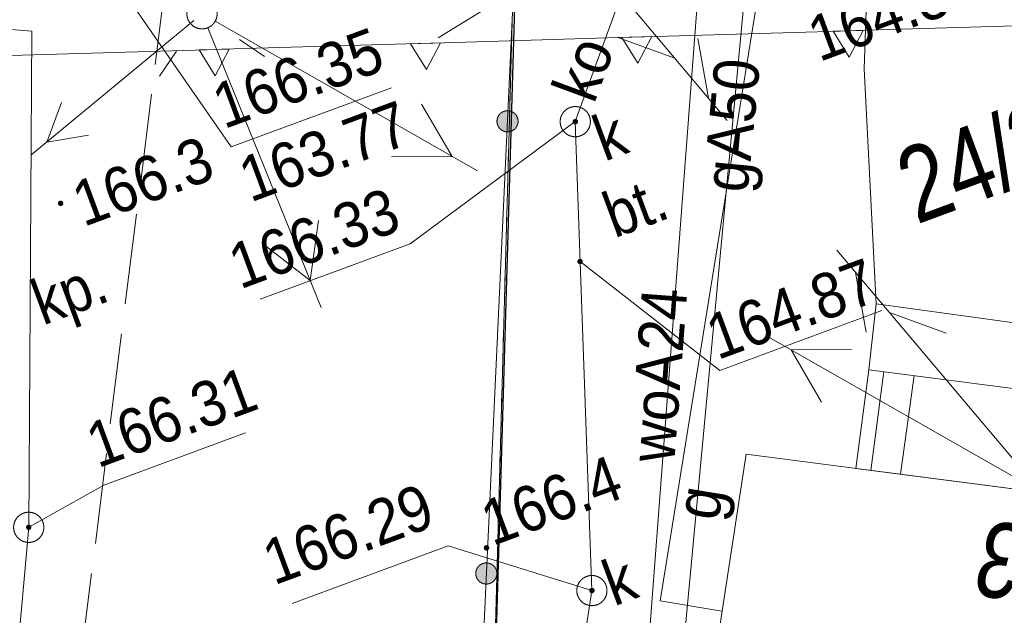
# Model space of a CAD drawing. Header units: millimetres. Extents: x -1155795 to 240441, y -422828 to 463730.
# Tile 10 of 66: x -47931 to -31629, y -40649 to -30780. Entities that reach past the tile are written whole.
import ezdxf
from ezdxf.xclip import XClip

# ---------------------------------------------------------------- set-up
doc = ezdxf.new("R2010")
doc.units = ezdxf.units.MM
doc.header["$MEASUREMENT"] = 0
doc.header["$XCLIPFRAME"] = 0
doc.linetypes.add('Dashed 1_500', pattern=[1000, 500, -500])
for name, color, linetype in [('00 PZT MAPA', 7, 'Continuous'), ('Sycow_7_KTOK - Ogrodzenie trwałe', 7, 'Continuous'), ('Sycow_7_punkt wysokościowy naturalny', 7, 'Continuous')]:
    doc.layers.add(name, color=color, linetype=linetype)
doc.layers.add('0_Nr_pióra__99', color=7, linetype='Continuous', lineweight=0, true_color=0xaad2ff)
for name, color, linetype, lineweight in [('Nowe_0_Nr_pióra__27', 7, 'Continuous', 25), ('Sycow_7_211-numer działki ewidencyjnej_Nr_pióra__7', 7, 'Continuous', 18), ('Sycow_7_218-kontur użytku gruntowego_Nr_pióra__3', 3, 'Continuous', 18), ('Sycow_7_219-działka ewidencyjna_Nr_pióra__7', 7, 'Continuous', 18), ('Sycow_7_238-Punkt adresowy budynku_Nr_pióra__7', 7, 'Continuous', 18), ('Sycow_7_312-budynek ewidencyjny_Nr_pióra__7', 7, 'Continuous', 18), ('Sycow_7_312-oznaczenie budynku ewidencyjnego-Atr124_Nr_pióra__7', 7, 'Continuous', 18), ('Sycow_7_352-schody_Nr_pióra__7', 7, 'Continuous', 18), ('Sycow_7_@Wywiad_Nr_pióra__7', 7, 'Continuous', 18), ('Sycow_7_krawężnik (linia)_Nr_pióra__7', 7, 'Continuous', 18), ('Sycow_7_KTOK - Ogrodzenie trwałe_Nr_pióra__7', 7, 'Continuous', 18), ('Sycow_7_KTPL - Plac_Nr_pióra__7', 7, 'Continuous', 18), ('Sycow_7_przewód gazowy (linia)-Atr1_Nr_pióra__7', 7, 'Continuous', 18), ('Sycow_7_przewód gazowy (linia)_Nr_pióra__40', 40, 'Continuous', 18), ('Sycow_7_przewód kanalizacyjny (linia)-Atr1_Nr_pióra__34', 34, 'Continuous', 18), ('Sycow_7_przewód kanalizacyjny (linia)_Nr_pióra__34', 34, 'Continuous', 18), ('Sycow_7_przewód wodociągowy (linia)-Atr1_Nr_pióra__5', 5, 'Continuous', 18), ('Sycow_7_przewód wodociągowy (linia)_Nr_pióra__5', 5, 'Continuous', 18), ('Sycow_7_punkt o określonej wysokości (sieć kanalizacyjna)-Atr2_Nr_pióra__34', 34, 'Continuous', 18), ('Sycow_7_punkt o określonej wysokości (sieć kanalizacyjna)-Atr2_Nr_pióra__7', 7, 'Continuous', 18), ('Sycow_7_punkt o określonej wysokości (sieć kanalizacyjna)-Atr3_Nr_pióra__34', 34, 'Continuous', 18), ('Sycow_7_punkt o określonej wysokości (sieć kanalizacyjna)_Nr_pióra__34', 34, 'Continuous', 18), ('Sycow_7_punkt wysokościowy naturalny-Atr2_Nr_pióra__7', 7, 'Continuous', 18), ('Sycow_7_PZT_NLZ - Nieprzekraczalna linia zabudowy_Nr_pióra__7', 7, 'Continuous', 18), ('Sycow_7_studzienka okrągła - przewód kanalizacyjny (punkt)-Atr17_Nr_pióra__34', 34, 'Continuous', 18), ('Sycow_7_studzienka okrągła - przewód kanalizacyjny (punkt)_Nr_pióra__34', 34, 'Continuous', 18), ('Sycow_7_SUPE04 - Przewód elektroenergetyczny niskiego napięcia_Nr_pióra__1', 1, 'Continuous', 18), ('Sycow_7_SUPT01 - Przewód telekomunikacyjny napowietrzny_Nr_pióra__30', 30, 'Continuous', 18), ('Sycow_7_SUSM01 - Latarnia_Nr_pióra__7', 7, 'Continuous', 18)]:
    doc.layers.add(name, color=color, linetype=linetype, lineweight=lineweight)
doc.styles.add('STYL_AUTOMATYCZNY_11', font='txt', dxfattribs={"width": 0.79})
doc.styles.add('STYL_AUTOMATYCZNY_5', font='txt', dxfattribs={"width": 0.9})
doc.styles.add('STYL_AUTOMATYCZNY_6', font='txt', dxfattribs={"width": 0.87})
doc.styles.add('STYL_AUTOMATYCZNY_8', font='txt', dxfattribs={"width": 0.903})
doc.styles.add('STYL_AUTOMATYCZNY_9', font='txt', dxfattribs={"width": 0.79})

# ---------------------------------------------------------------- blocks, each defined once
blk = doc.blocks.new('Rysunek_1_7', base_point=(14567, -19307))
at = {"layer": 'Sycow_7_KTOK - Ogrodzenie trwałe', "linetype": 'Continuous', "lineweight": 0, "true_color": 0x000000}
for points in [[(-39690, -32403, 1), (-40018, -32525, 1)], [(-40040, -39895, 1), (-40369, -40016, 1)]]:
    blk.add_hatch(color=178, dxfattribs=at).paths.add_polyline_path(points)
at = {"layer": 'Sycow_7_punkt o określonej wysokości (sieć kanalizacyjna)_Nr_pióra__34', "linetype": 'Continuous', "lineweight": 18}
for points in [[(-38689, -32455, 1), (-38774, -32486, 1)], [(-38610, -34771, 1), (-38694, -34803, 1)], [(-47739, -39175, 1), (-47823, -39206, 1)], [(-38415, -40223, 1), (-38499, -40254, 1)]]:
    blk.add_hatch(color=34, dxfattribs=at).paths.add_polyline_path(points)
at = {"layer": 'Sycow_7_punkt wysokościowy naturalny', "linetype": 'Continuous', "lineweight": 0, "true_color": 0x000000}
for points in [[(-47210, -33808, 1), (-47294, -33839, 1)], [(-40159, -39515, 1), (-40244, -39546, 1)]]:
    blk.add_hatch(color=178, dxfattribs=at).paths.add_polyline_path(points)
at = {"layer": 'Sycow_7_218-kontur użytku gruntowego_Nr_pióra__3', "color": 3, "linetype": 'Continuous', "lineweight": 18}
for p, q in [((-39781, -30928), (-39795, -31427)), ((-39795, -31427), (-39781, -30928)), ((-39809, -31927), (-39823, -32427)), ((-39823, -32427), (-39809, -31927)), ((-39836, -32927), (-39850, -33427)), ((-39850, -33427), (-39836, -32927)), ((-39864, -33927), (-39877, -34426)), ((-39877, -34426), (-39864, -33927)), ((-39891, -34926), (-39905, -35426)), ((-39905, -35426), (-39891, -34926)), ((-39919, -35926), (-39932, -36426)), ((-39932, -36426), (-39919, -35926)), ((-39946, -36925), (-39960, -37425)), ((-39960, -37425), (-39946, -36925)), ((-39973, -37925), (-39987, -38425)), ((-39987, -38425), (-39973, -37925)), ((-40001, -38925), (-40015, -39424)), ((-40015, -39424), (-40001, -38925)), ((-40028, -39924), (-40042, -40424)), ((-40042, -40424), (-40028, -39924))]:
    blk.add_line(p, q, dxfattribs=at)
at = {"layer": 'Sycow_7_219-działka ewidencyjna_Nr_pióra__7', "color": 7, "linetype": 'Continuous', "lineweight": 18}
blk.add_line((-40782, -67395), (-39727, -28947), dxfattribs=at)
at = {"layer": 'Sycow_7_312-budynek ewidencyjny_Nr_pióra__7', "color": 7, "linetype": 'Continuous', "lineweight": 18}
for p, q in [((-36992, -45060), (-35902, -37981)), ((-35902, -37981), (-27097, -39125))]:
    blk.add_line(p, q, dxfattribs=at)
at = {"layer": 'Sycow_7_352-schody_Nr_pióra__7', "color": 7, "linetype": 'Continuous', "lineweight": 18}
for p, q in [((-33841, -38248), (-33621, -36611)), ((-33345, -38312), (-33124, -36676))]:
    blk.add_line(p, q, dxfattribs=at)
at = {"layer": 'Sycow_7_352-schody_Nr_pióra__7', "color": 7, "linetype": 'Continuous', "lineweight": 18, "flags": 128}
blk.add_lwpolyline([(-30803, -36978), (-33873, -36579), (-34088, -38215), (-31018, -38614)], close=True, dxfattribs=at)
blk.add_lwpolyline([(-30803, -36978), (-33873, -36579), (-34088, -38215), (-31018, -38614)], close=True, dxfattribs=at)
at = {"layer": 'Sycow_7_krawężnik (linia)_Nr_pióra__7', "color": 7, "linetype": 'Continuous', "lineweight": 18, "flags": 128}
for points in [[(-33753, -35490), (-33948, -31595), (-33850, -28682)], [(-27903, -45299), (-27106, -45409), (-26188, -38671), (-29898, -38125), (-29653, -36051), (-33753, -35490), (-33873, -36579)]]:
    blk.add_lwpolyline(points, dxfattribs=at)
at = {"layer": 'Sycow_7_KTOK - Ogrodzenie trwałe_Nr_pióra__7', "color": 7, "linetype": 'Continuous', "lineweight": 18}
blk.add_line((-39686, -28872), (-40548, -47293), dxfattribs=at)
for centre in [(-39854, -32464), (-40205, -39956)]:
    blk.add_circle(centre, 175, dxfattribs=at)
at = {"layer": 'Sycow_7_KTPL - Plac_Nr_pióra__7', "color": 7, "linetype": 'Continuous', "lineweight": 18}
for p, q in [((-45499, -30032), (-45685, -31521)), ((-45747, -32017), (-45933, -33505)), ((-45995, -34001), (-46182, -35490)), ((-46244, -35986), (-46430, -37474)), ((-46492, -37970), (-46678, -39459)), ((-46741, -39955), (-46927, -41443))]:
    blk.add_line(p, q, dxfattribs=at)
at = {"layer": 'Sycow_7_przewód gazowy (linia)_Nr_pióra__40', "color": 40, "linetype": 'Continuous', "lineweight": 18, "flags": 128}
for points in [[(-34886, -25288), (-37328, -40407), (-36304, -40582)], [(-35625, -27151), (-36947, -41236), (-36416, -41317)]]:
    blk.add_lwpolyline(points, dxfattribs=at)
at = {"layer": 'Sycow_7_przewód kanalizacyjny (linia)_Nr_pióra__34', "color": 34, "linetype": 'Continuous', "lineweight": 18, "flags": 128}
for points in [[(-38881, -43040), (-38457, -40239), (-38732, -32470), (-35682, -24090)], [(-50318, -41698), (-47985, -41463), (-47781, -39191), (-47732, -30972), (-49721, -30813), (-53298, -30570)]]:
    blk.add_lwpolyline(points, dxfattribs=at)
at = {"layer": 'Sycow_7_przewód wodociągowy (linia)_Nr_pióra__5', "color": 5, "linetype": 'Continuous', "lineweight": 18, "flags": 128}
blk.add_lwpolyline([(-36529, -28051), (-37566, -41753), (-36494, -41826)], dxfattribs=at)
at = {"layer": 'Sycow_7_punkt o określonej wysokości (sieć kanalizacyjna)-Atr2_Nr_pióra__7', "color": 7, "linetype": 'Continuous', "lineweight": 18, "flags": 128}
for points in [[(-46771, -29507), (-44428, -32889), (-41777, -31907)], [(-38732, -32470), (-41464, -34493), (-43947, -35412)], [(-38652, -34787), (-36340, -36591), (-33659, -35599)], [(-47781, -39191), (-46535, -38495), (-44193, -37628)], [(-38457, -40239), (-40836, -39496), (-43422, -40453)]]:
    blk.add_lwpolyline(points, dxfattribs=at)
at = {"layer": 'Sycow_7_PZT_NLZ - Nieprzekraczalna linia zabudowy_Nr_pióra__7', "color": 7, "linetype": 'Continuous', "lineweight": 18}
for p, q in [((-37588, -31064), (-34339, -30969)), ((-34339, -30969), (-34089, -30961)), ((-34089, -30961), (-30841, -30866)), ((-41086, -31167), (-37838, -31072)), ((-37838, -31072), (-37588, -31064)), ((-48083, -31373), (-44835, -31278)), ((-44835, -31278), (-44585, -31270)), ((-44585, -31270), (-41336, -31175)), ((-41336, -31175), (-41086, -31167))]:
    blk.add_line(p, q, dxfattribs=at)
at = {"layer": 'Sycow_7_PZT_NLZ - Nieprzekraczalna linia zabudowy_Nr_pióra__7', "color": 7, "linetype": 'Continuous', "lineweight": 18, "flags": 128}
for points in [[(-34464, -30972), (-33964, -30958), (-34199, -31399)], [(-37963, -31075), (-37463, -31061), (-37697, -31502)], [(-44960, -31281), (-44460, -31267), (-44694, -31708)], [(-41461, -31178), (-40961, -31164), (-41196, -31605)]]:
    blk.add_lwpolyline(points, close=True, dxfattribs=at)
at = {"layer": 'Sycow_7_studzienka okrągła - przewód kanalizacyjny (punkt)_Nr_pióra__34', "color": 34, "linetype": 'Continuous', "lineweight": 18}
for centre in [(-38732, -32470), (-47781, -39191), (-38457, -40239)]:
    blk.add_circle(centre, 250, dxfattribs=at)
at = {"layer": 'Sycow_7_SUPE04 - Przewód elektroenergetyczny niskiego napięcia_Nr_pióra__1', "color": 1, "linetype": 'Continuous', "lineweight": 18}
for p, q in [((-41000, -31079), (-40147, -30556)), ((-45047, -30795), (-47746, -33023)), ((-44695, -30807), (-40352, -33286)), ((-44818, -30915), (-42941, -35549)), ((-47240, -32151), (-47484, -32807)), ((-40773, -33046), (-41277, -32182)), ((-47484, -32807), (-46794, -32691)), ((-41773, -33051), (-40773, -33046)), ((-43123, -35101), (-42984, -34110)), ((-43911, -34486), (-43123, -35101)), ((-31235, -38490), (-35578, -36012)), ((-34157, -36247), (-35157, -36252)), ((-35157, -36252), (-34653, -37115))]:
    blk.add_line(p, q, dxfattribs=at)
at = {"layer": 'Sycow_7_SUPT01 - Przewód telekomunikacyjny napowietrzny_Nr_pióra__30', "color": 30, "linetype": 'Continuous', "lineweight": 18}
for p, q in [((-39438, -28625), (-36216, -32448)), ((-38026, -31076), (-37086, -31416)), ((-36528, -32078), (-36704, -31093)), ((-31179, -38423), (-34402, -34600)), ((-34090, -34970), (-33914, -35955)), ((-32591, -35972), (-33532, -35632))]:
    blk.add_line(p, q, dxfattribs=at)
at = {"layer": 'Sycow_7_SUSM01 - Latarnia_Nr_pióra__7', "color": 7, "linetype": 'Continuous', "lineweight": 18}
for p, q in [((-44293, -31107), (-43880, -31389)), ((-45618, -31714), (-45335, -31302))]:
    blk.add_line(p, q, dxfattribs=at)
blk.add_circle((-44912, -30683), 250, dxfattribs=at)
at = {"layer": 'Sycow_7_211-numer działki ewidencyjnej_Nr_pióra__7', "color": 7, "linetype": 'Continuous', "lineweight": 18, "insert": (-32957, -34516), "char_height": 1250, "attachment_point": 7, "rotation": 20.318, "style": 'STYL_AUTOMATYCZNY_9'}
blk.add_mtext('\\A1;{\\pql;\\fArial|b0|i0|c0|p0;\\W0.790000;24/2_24}', dxfattribs=at)
at = {"layer": 'Sycow_7_238-Punkt adresowy budynku_Nr_pióra__7', "color": 7, "linetype": 'Continuous', "lineweight": 18, "insert": (-31195, -39154), "char_height": 1250, "attachment_point": 8, "rotation": 172.845, "style": 'STYL_AUTOMATYCZNY_11'}
blk.add_mtext('\\A1;{\\pqc;\\fArial|b0|i1|c0|p0;\\W0.790000;13}', dxfattribs=at)
at = {"layer": 'Sycow_7_312-oznaczenie budynku ewidencyjnego-Atr124_Nr_pióra__7', "color": 7, "linetype": 'Continuous', "lineweight": 18, "insert": (-32182, -42671), "char_height": 1750, "attachment_point": 7, "rotation": 20.318, "style": 'STYL_AUTOMATYCZNY_8'}
blk.add_mtext('\\A1;{\\pql;\\fArial|b0|i0|c0|p0;\\W0.903000;m2}', dxfattribs=at)
at = {"layer": 'Sycow_7_@Wywiad_Nr_pióra__7', "color": 7, "linetype": 'Continuous', "lineweight": 18, "insert": (-38211, -34056), "char_height": 750, "attachment_point": 4, "rotation": 20.318, "style": 'STYL_AUTOMATYCZNY_6'}
blk.add_mtext('\\A1;{\\pql;\\fArial|b0|i0|c0|p0;\\W0.870000;bt.}', dxfattribs=at)
at = {"layer": 'Sycow_7_KTPL - Plac_Nr_pióra__7', "color": 7, "linetype": 'Continuous', "lineweight": 18, "insert": (-47638, -35605), "char_height": 750, "attachment_point": 4, "rotation": 20.318, "style": 'STYL_AUTOMATYCZNY_6'}
blk.add_mtext('\\A1;{\\pql;\\fArial|b0|i0|c0|p0;\\W0.870000;kp.}', dxfattribs=at)
at = {"layer": 'Sycow_7_przewód gazowy (linia)-Atr1_Nr_pióra__7', "color": 7, "linetype": 'Continuous', "lineweight": 18, "char_height": 750, "style": 'STYL_AUTOMATYCZNY_5'}
for s, insert, attachment_point, rotation in [('\\A1;{\\pql;\\fArial|b0|i0|c0|p0;\\W0.900000;gA50}', (-36138, -33635), 4, 84.641), ('\\A1;{\\pql;\\fArial|b0|i0|c0|p0;\\W0.900000;g}', (-37100, -38979), 1, 80.823)]:
    blk.add_mtext(s, dxfattribs=dict(at, insert=insert, attachment_point=attachment_point, rotation=rotation))
at = {"layer": 'Sycow_7_przewód kanalizacyjny (linia)-Atr1_Nr_pióra__34', "color": 34, "linetype": 'Continuous', "lineweight": 18, "insert": (-38413, -32195), "char_height": 750, "attachment_point": 7, "rotation": 69.717, "style": 'STYL_AUTOMATYCZNY_5'}
blk.add_mtext('\\A1;{\\pql;\\fArial|b0|i0|c0|p0;\\W0.900000;ko}', dxfattribs=at)
at = {"layer": 'Sycow_7_przewód wodociągowy (linia)-Atr1_Nr_pióra__5', "color": 5, "linetype": 'Continuous', "lineweight": 18, "insert": (-37462, -38105), "char_height": 750, "attachment_point": 4, "rotation": 85.674, "style": 'STYL_AUTOMATYCZNY_5'}
blk.add_mtext('\\A1;{\\pql;\\fArial|b0|i0|c0|p0;\\W0.900000;woA24}', dxfattribs=at)
at = {"layer": 'Sycow_7_punkt o określonej wysokości (sieć kanalizacyjna)-Atr2_Nr_pióra__34', "color": 34, "linetype": 'Continuous', "lineweight": 18, "char_height": 750, "attachment_point": 7, "rotation": 20.318, "style": 'STYL_AUTOMATYCZNY_5'}
for s, insert in [('\\A1;{\\pql;\\fArial|b0|i0|c0|p0;\\W0.900000;166.35}', (-44545, -32607)), ('\\A1;{\\pql;\\fArial|b0|i0|c0|p0;\\W0.900000;166.33}', (-44279, -35262)), ('\\A1;{\\pql;\\fArial|b0|i0|c0|p0;\\W0.900000;164.87}', (-36373, -36433)), ('\\A1;{\\pql;\\fArial|b0|i0|c0|p0;\\W0.900000;166.31}', (-46635, -38225)), ('\\A1;{\\pql;\\fArial|b0|i0|c0|p0;\\W0.900000;166.29}', (-43715, -40165))]:
    blk.add_mtext(s, dxfattribs=dict(at, insert=insert))
at = {"layer": 'Sycow_7_punkt o określonej wysokości (sieć kanalizacyjna)-Atr3_Nr_pióra__34', "color": 34, "linetype": 'Continuous', "lineweight": 18, "char_height": 750, "attachment_point": 7, "rotation": 20.318, "style": 'STYL_AUTOMATYCZNY_5'}
for s, insert in [('\\A1;{\\pql;\\fArial|b0|i0|c0|p0;\\W0.900000;164.33}', (-34689, -31494)), ('\\A1;{\\pql;\\fArial|b0|i0|c0|p0;\\W0.900000;163.77}', (-44108, -33822))]:
    blk.add_mtext(s, dxfattribs=dict(at, insert=insert))
at = {"layer": 'Sycow_7_punkt wysokościowy naturalny-Atr2_Nr_pióra__7', "color": 7, "linetype": 'Continuous', "lineweight": 18, "char_height": 750, "attachment_point": 7, "rotation": 20.318, "style": 'STYL_AUTOMATYCZNY_5'}
for s, insert in [('\\A1;{\\pql;\\fArial|b0|i0|c0|p0;\\W0.900000;166.3}', (-46868, -34227)), ('\\A1;{\\pql;\\fArial|b0|i0|c0|p0;\\W0.900000;166.4}', (-40101, -39514))]:
    blk.add_mtext(s, dxfattribs=dict(at, insert=insert))
at = {"layer": 'Sycow_7_studzienka okrągła - przewód kanalizacyjny (punkt)-Atr17_Nr_pióra__34', "color": 34, "linetype": 'Continuous', "lineweight": 18, "char_height": 750, "attachment_point": 7, "rotation": 20.318, "style": 'STYL_AUTOMATYCZNY_5'}
for insert in [(-38251, -33135), (-38093, -40503)]:
    blk.add_mtext('\\A1;{\\pql;\\fArial|b0|i0|c0|p0;\\W0.900000;k}', dxfattribs=dict(at, insert=insert))

msp = doc.modelspace()

# ---------------------------------------------------------------- block references
at = {"layer": '00 PZT MAPA', "color": 7, "linetype": 'Continuous', "lineweight": 15}
ref = msp.add_blockref('Rysunek_1_7', (14567, -19307), dxfattribs=at)
XClip(ref).set_block_clipping_path([(-38444.7789564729, -141413.2871562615), (134317.2398628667, -77444.9644498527), (67578.7707096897, 102798.5088210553), (-105183.2481096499, 38830.1861146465)])

# ---------------------------------------------------------------- next in the draw order: linework, layer by layer
at = {"layer": '0_Nr_pióra__99', "color": 141, "linetype": 'Dashed 1_500', "lineweight": 0, "true_color": 0xaad2ff}
for centre, radius in [((88699, -12696), 150000), ((-56052, -28118), 150000), ((-34105, -15278), 75000)]:
    msp.add_circle(centre, radius, dxfattribs=at)
at = {"layer": 'Nowe_0_Nr_pióra__27', "color": 7, "linetype": 'Continuous', "lineweight": 25}
msp.add_lwpolyline([(-39690, -28867), (-40354, -51666)], dxfattribs=at)

doc.saveas('drawing.dxf')
